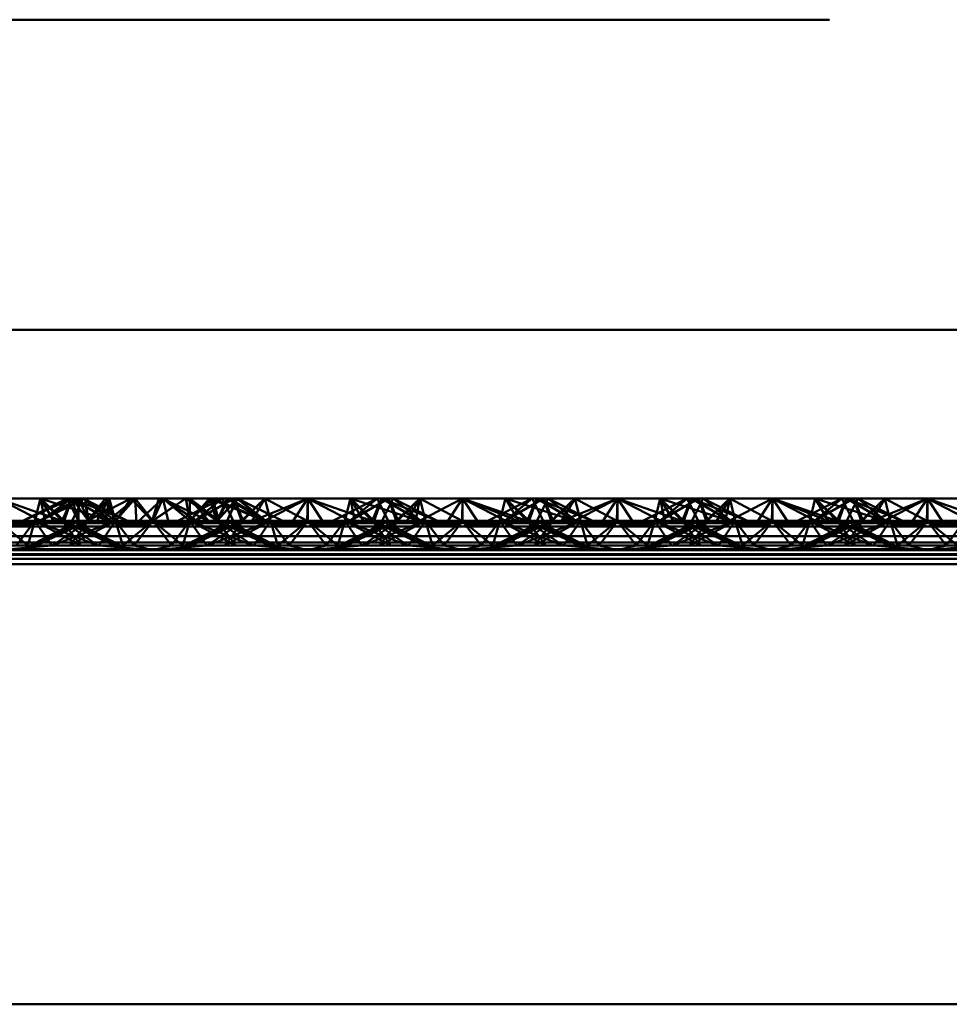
# Paper-space layout 'Layout1' of a CAD drawing. Extents: x -2 to 1033, y -36 to 596.
# Tile 222 of 256: x 370.29 to 371.79, y 482.6 to 484.19. Entities that reach past the tile are written whole.
import ezdxf

# ---------------------------------------------------------------- set-up
doc = ezdxf.new("R2010")
doc.units = 0
doc.linetypes.add('ACAD_ISO02W100', pattern=[15, 12, -3])
doc.linetypes.add('ACAD_ISO04W100', pattern=[30.5, 24, -3, 0.5, -3])
doc.layers.add('SS_ZEBRIK KOŠ', color=75, linetype='CONTINUOUS', lineweight=50)
doc.layers.add('SS_ZEBRIKY', color=24, linetype='CONTINUOUS', lineweight=50)

psp = doc.layouts.get("Layout1")

# ---------------------------------------------------------------- linework, layer by layer
at = {"layer": 'SS_ZEBRIK KOŠ', "color": 2, "linetype": 'Continuous', "ltscale": 0.25}
for p, q in [((370.4275, 483.685), (370.2643, 483.685)), ((370.5922, 483.685), (370.4275, 483.685)), ((370.7583, 483.685), (370.5922, 483.685)), ((370.9258, 483.685), (370.7583, 483.685)), ((371.0946, 483.685), (370.9258, 483.685)), ((371.2645, 483.685), (371.0946, 483.685)), ((371.4355, 483.685), (371.2645, 483.685)), ((371.6074, 483.685), (371.4355, 483.685)), ((371.7801, 483.685), (371.6074, 483.685)), ((371.9536, 483.685), (371.7801, 483.685))]:
    psp.add_line(p, q, dxfattribs=at)
at = {"layer": 'SS_ZEBRIK KOŠ', "color": 7, "linetype": 'ACAD_ISO04W100', "ltscale": 0.25, "extrusion": (5.47382e-48, 1, 6.12323e-17)}
psp.add_arc((-373.0063, 0, 484.185), 7, 340.29515, 199.70485, dxfattribs=at)
at = {"layer": 'SS_ZEBRIKY', "color": 3, "linetype": 'ACAD_ISO02W100', "ltscale": 0.25}
for p, q in [((370.2563, 483.4128), (370.333, 483.3728)), ((370.3758, 483.4128), (370.2969, 483.377)), ((370.3253, 483.4128), (370.3163, 483.377)), ((370.3971, 483.4128), (370.3248, 483.377)), ((370.3758, 483.4128), (370.3248, 483.377)), ((370.3253, 483.4128), (370.333, 483.3728)), ((370.3253, 483.4128), (370.3466, 483.3762)), ((370.3634, 483.377), (370.3253, 483.4128)), ((370.3516, 483.4044), (370.4369, 483.377)), ((370.3758, 483.4128), (370.3603, 483.377)), ((370.3603, 483.377), (370.3724, 483.405)), ((370.3634, 483.377), (370.3758, 483.4128)), ((370.3684, 483.4128), (370.3863, 483.377)), ((370.3724, 483.405), (370.3758, 483.4128)), ((370.3758, 483.4128), (370.3863, 483.377)), ((370.3758, 483.4128), (370.4024, 483.377)), ((370.3758, 483.4128), (370.4369, 483.377)), ((370.4389, 483.377), (370.3758, 483.4128)), ((370.3758, 483.4128), (370.4658, 483.377)), ((370.3813, 483.387), (370.3942, 483.4128)), ((370.3863, 483.377), (370.3865, 483.4128)), ((370.4024, 483.377), (370.3865, 483.4128)), ((370.4389, 483.377), (370.3942, 483.4128)), ((370.4658, 483.377), (370.3942, 483.4128)), ((370.3971, 483.4128), (370.401, 483.377)), ((370.3971, 483.4128), (370.4024, 483.377)), ((370.3971, 483.4128), (370.4463, 483.377)), ((370.401, 483.377), (370.4711, 483.4128)), ((370.401, 483.377), (370.43, 483.4128)), ((370.4024, 483.377), (370.4358, 483.4128)), ((370.43, 483.4128), (370.4463, 483.377)), ((370.4463, 483.377), (370.4358, 483.4128)), ((370.4778, 483.4128), (370.4463, 483.377)), ((370.4463, 483.377), (370.4711, 483.4128)), ((370.4711, 483.4128), (370.5053, 483.377)), ((370.4711, 483.4128), (370.5063, 483.377)), ((370.5063, 483.377), (370.4778, 483.4128)), ((370.5053, 483.377), (370.5597, 483.4128)), ((370.5159, 483.4128), (370.5053, 483.377)), ((370.5063, 483.377), (370.5597, 483.4128)), ((370.5228, 483.4128), (370.5063, 483.377)), ((370.5159, 483.4128), (370.5063, 483.377)), ((370.5228, 483.4128), (370.5663, 483.377)), ((370.6184, 483.4128), (370.5469, 483.377)), ((370.5663, 483.377), (370.5597, 483.4128)), ((370.5597, 483.4128), (370.6099, 483.377)), ((370.566, 483.4128), (370.5663, 483.377)), ((370.5663, 483.377), (370.6029, 483.4128)), ((370.5663, 483.377), (370.5978, 483.4128)), ((370.6369, 483.4128), (370.5743, 483.377)), ((370.6184, 483.4128), (370.5743, 483.377)), ((370.5748, 483.377), (370.6369, 483.4128)), ((370.5748, 483.377), (370.6184, 483.4128)), ((370.5978, 483.4128), (370.6099, 483.377)), ((370.5978, 483.4128), (370.6103, 483.377)), ((370.6869, 483.377), (370.5978, 483.4128)), ((370.6029, 483.4128), (370.6103, 483.377)), ((370.6103, 483.377), (370.6429, 483.4128)), ((370.6103, 483.377), (370.6418, 483.4128)), ((370.6295, 483.4128), (370.6103, 483.377)), ((370.6103, 483.377), (370.6262, 483.4128)), ((370.6184, 483.4128), (370.6311, 483.3874)), ((370.6869, 483.377), (370.6262, 483.4128)), ((370.6263, 483.377), (370.6429, 483.4128)), ((370.6263, 483.377), (370.6418, 483.4128)), ((370.6369, 483.4128), (370.6493, 483.377)), ((370.6397, 483.4058), (370.6369, 483.4128)), ((370.6369, 483.4128), (370.6398, 483.4061)), ((370.6524, 483.377), (370.6369, 483.4128)), ((370.651, 483.377), (370.6397, 483.4058)), ((370.6398, 483.4061), (370.6524, 483.377)), ((370.6869, 483.377), (370.6418, 483.4128)), ((370.7158, 483.377), (370.6418, 483.4128)), ((370.6874, 483.4128), (370.6493, 483.377)), ((370.6661, 483.3762), (370.7563, 483.4128)), ((370.6661, 483.3762), (370.6874, 483.4128)), ((370.6796, 483.3728), (370.7563, 483.4128)), ((370.6874, 483.4128), (370.6936, 483.3879)), ((370.6874, 483.4128), (370.6963, 483.377)), ((370.7563, 483.4128), (370.7303, 483.3728)), ((370.7563, 483.4128), (370.7824, 483.3728)), ((370.7563, 483.4128), (370.833, 483.3728)), ((370.7563, 483.4128), (370.7563, 483.377)), ((370.8253, 483.4128), (370.8163, 483.377)), ((370.8869, 483.4128), (370.8248, 483.377)), ((370.8248, 483.377), (370.8684, 483.4128)), ((370.8253, 483.4128), (370.833, 483.3728)), ((370.8253, 483.4128), (370.8466, 483.3762)), ((370.8634, 483.377), (370.8253, 483.4128)), ((370.8516, 483.4044), (370.9369, 483.377)), ((370.8758, 483.4128), (370.8603, 483.377)), ((370.8603, 483.377), (370.8724, 483.405)), ((370.8634, 483.377), (370.8758, 483.4128)), ((370.8684, 483.4128), (370.8863, 483.377)), ((370.8724, 483.405), (370.8758, 483.4128)), ((370.8758, 483.4128), (370.9369, 483.377)), ((370.9389, 483.377), (370.8758, 483.4128)), ((370.8758, 483.4128), (370.9658, 483.377)), ((370.8813, 483.387), (370.8942, 483.4128)), ((370.8869, 483.4128), (370.901, 483.377)), ((370.8869, 483.4128), (370.9024, 483.377)), ((370.9389, 483.377), (370.8942, 483.4128)), ((370.9658, 483.377), (370.8942, 483.4128)), ((370.9374, 483.4128), (370.901, 483.377)), ((370.9374, 483.4128), (370.9463, 483.377)), ((370.9374, 483.4128), (371.0053, 483.377)), ((371.0063, 483.4128), (371.0053, 483.377)), ((371.0063, 483.4128), (371.1099, 483.377)), ((371.0063, 483.4128), (371.0063, 483.377)), ((371.1184, 483.4128), (371.0469, 483.377)), ((371.0663, 483.377), (371.0753, 483.4128)), ((371.1369, 483.4128), (371.0743, 483.377)), ((371.1184, 483.4128), (371.0743, 483.377)), ((371.0748, 483.377), (371.1369, 483.4128)), ((371.0748, 483.377), (371.1184, 483.4128)), ((371.1099, 483.377), (371.0753, 483.4128)), ((371.1869, 483.377), (371.0753, 483.4128)), ((371.1103, 483.377), (371.1258, 483.4128)), ((371.1184, 483.4128), (371.1313, 483.387)), ((371.1869, 483.377), (371.1258, 483.4128)), ((371.2158, 483.377), (371.1258, 483.4128)), ((371.1263, 483.377), (371.1442, 483.4128)), ((371.1369, 483.4128), (371.1493, 483.377)), ((371.1401, 483.4046), (371.1369, 483.4128)), ((371.1369, 483.4128), (371.1403, 483.405)), ((371.1524, 483.377), (371.1369, 483.4128)), ((371.151, 483.377), (371.1401, 483.4046)), ((371.1403, 483.405), (371.1524, 483.377)), ((371.1874, 483.4128), (371.1493, 483.377)), ((371.1661, 483.3762), (371.2563, 483.4128)), ((371.1661, 483.3762), (371.1874, 483.4128)), ((371.1796, 483.3728), (371.2563, 483.4128)), ((371.1874, 483.4128), (371.1963, 483.377)), ((371.1936, 483.3881), (371.1874, 483.4128)), ((371.2563, 483.4128), (371.2303, 483.3728)), ((371.2563, 483.4128), (371.2824, 483.3728)), ((371.2563, 483.4128), (371.333, 483.3728)), ((371.2563, 483.4128), (371.2563, 483.377)), ((371.3253, 483.4128), (371.3163, 483.377)), ((371.3869, 483.4128), (371.3248, 483.377)), ((371.3248, 483.377), (371.3684, 483.4128)), ((371.3253, 483.4128), (371.333, 483.3728)), ((371.3253, 483.4128), (371.3466, 483.3762)), ((371.3253, 483.4128), (371.3634, 483.377)), ((371.3516, 483.4044), (371.3767, 483.3963)), ((371.3758, 483.4128), (371.3603, 483.377)), ((371.3603, 483.377), (371.3724, 483.405)), ((371.3634, 483.377), (371.3758, 483.4128)), ((371.3684, 483.4128), (371.3863, 483.377)), ((371.3724, 483.405), (371.3758, 483.4128)), ((371.3758, 483.4128), (371.4369, 483.377)), ((371.4389, 483.377), (371.3758, 483.4128)), ((371.3758, 483.4128), (371.4658, 483.377)), ((371.3813, 483.387), (371.3942, 483.4128)), ((371.3869, 483.4128), (371.401, 483.377)), ((371.3869, 483.4128), (371.4024, 483.377)), ((371.4389, 483.377), (371.3942, 483.4128)), ((371.4658, 483.377), (371.3942, 483.4128)), ((371.4374, 483.4128), (371.401, 483.377)), ((371.4374, 483.4128), (371.4463, 483.377)), ((371.4374, 483.4128), (371.5053, 483.377)), ((371.5063, 483.4128), (371.5053, 483.377)), ((371.5063, 483.4128), (371.6099, 483.377)), ((371.5063, 483.4128), (371.5063, 483.377)), ((371.6184, 483.4128), (371.5469, 483.377)), ((371.5663, 483.377), (371.5753, 483.4128)), ((371.6369, 483.4128), (371.5743, 483.377)), ((371.6184, 483.4128), (371.5743, 483.377)), ((371.5748, 483.377), (371.6369, 483.4128)), ((371.5748, 483.377), (371.6184, 483.4128)), ((371.6099, 483.377), (371.5753, 483.4128)), ((371.6869, 483.377), (371.5753, 483.4128)), ((371.6103, 483.377), (371.6258, 483.4128)), ((371.6184, 483.4128), (371.6313, 483.387)), ((371.6869, 483.377), (371.6258, 483.4128)), ((371.7158, 483.377), (371.6258, 483.4128)), ((371.6263, 483.377), (371.6442, 483.4128)), ((371.6369, 483.4128), (371.6493, 483.377)), ((371.6401, 483.4046), (371.6369, 483.4128)), ((371.6524, 483.377), (371.6369, 483.4128)), ((371.6369, 483.4128), (371.6403, 483.405)), ((371.651, 483.377), (371.6401, 483.4046)), ((371.6403, 483.405), (371.6524, 483.377)), ((371.6493, 483.377), (371.6874, 483.4128)), ((371.6661, 483.3762), (371.7563, 483.4128)), ((371.6661, 483.3762), (371.6874, 483.4128)), ((371.6796, 483.3728), (371.7563, 483.4128)), ((371.6936, 483.3881), (371.6874, 483.4128)), ((371.6963, 483.377), (371.6874, 483.4128)), ((371.7563, 483.4128), (371.7303, 483.3728)), ((371.7563, 483.4128), (371.7824, 483.3728)), ((371.7563, 483.4128), (371.833, 483.3728)), ((371.7563, 483.4128), (371.7563, 483.377)), ((370.3191, 483.3881), (370.3163, 483.377)), ((370.3226, 483.3899), (370.3599, 483.377)), ((370.3393, 483.3983), (370.3599, 483.377)), ((370.6311, 483.3874), (370.6363, 483.377)), ((370.651, 483.377), (370.6726, 483.3982)), ((370.6936, 483.3879), (370.6963, 483.377)), ((370.8191, 483.3881), (370.8163, 483.377)), ((370.8226, 483.3899), (370.8599, 483.377)), ((370.8393, 483.3983), (370.8599, 483.377)), ((371.151, 483.377), (371.1728, 483.3985)), ((371.1963, 483.377), (371.1936, 483.3881)), ((371.3191, 483.3881), (371.3163, 483.377)), ((371.3226, 483.3899), (371.3599, 483.377)), ((371.3393, 483.3983), (371.3599, 483.377)), ((371.3767, 483.3963), (371.4369, 483.377)), ((371.651, 483.377), (371.6728, 483.3985)), ((371.6963, 483.377), (371.6936, 483.3881)), ((370.2563, 483.377), (370.3048, 483.337)), ((370.2563, 483.3675), (370.333, 483.3728)), ((370.3163, 483.377), (370.2863, 483.337)), ((370.3163, 483.377), (370.3048, 483.337)), ((370.3083, 483.337), (370.4024, 483.377)), ((370.3863, 483.377), (370.3083, 483.337)), ((370.3163, 483.377), (370.3344, 483.3504)), ((370.3163, 483.377), (370.3903, 483.337)), ((370.3163, 483.377), (370.3559, 483.3614)), ((370.4024, 483.377), (370.3183, 483.337)), ((370.3863, 483.377), (370.3183, 483.337)), ((370.333, 483.3728), (370.3466, 483.3762)), ((370.3448, 483.337), (370.4463, 483.377)), ((370.3448, 483.337), (370.4024, 483.377)), ((370.3466, 483.3762), (370.3634, 483.377)), ((370.3603, 483.377), (370.3903, 483.337)), ((370.3713, 483.3693), (370.3603, 483.377)), ((370.3603, 483.377), (370.4444, 483.337)), ((370.3745, 483.371), (370.3603, 483.377)), ((370.4463, 483.377), (370.3724, 483.337)), ((370.4024, 483.377), (370.3724, 483.337)), ((370.3763, 483.377), (370.3813, 483.387)), ((370.3763, 483.377), (370.4444, 483.337)), ((370.3813, 483.3745), (370.3763, 483.377)), ((370.4543, 483.337), (370.3813, 483.3745)), ((370.4024, 483.377), (370.3993, 483.377)), ((370.4463, 483.377), (370.4024, 483.377)), ((370.4161, 483.3762), (370.5966, 483.3762)), ((370.4192, 483.337), (370.4463, 483.377)), ((370.4463, 483.377), (370.4579, 483.337)), ((370.4463, 483.377), (370.4764, 483.337)), ((370.5063, 483.377), (370.4463, 483.377)), ((370.5063, 483.377), (370.4579, 483.337)), ((370.4764, 483.337), (370.5063, 483.377)), ((370.5363, 483.337), (370.5063, 483.377)), ((370.5548, 483.337), (370.5063, 483.377)), ((370.5663, 483.377), (370.5063, 483.377)), ((370.5363, 483.337), (370.5663, 483.377)), ((370.5548, 483.337), (370.5663, 483.377)), ((370.6524, 483.377), (370.5583, 483.337)), ((370.6313, 483.3745), (370.5583, 483.337)), ((370.5663, 483.377), (370.5935, 483.337)), ((370.6403, 483.337), (370.5663, 483.377)), ((370.5663, 483.377), (370.6679, 483.337)), ((370.6103, 483.377), (370.5663, 483.377)), ((370.5683, 483.337), (370.6524, 483.377)), ((370.5683, 483.337), (370.6363, 483.377)), ((370.6403, 483.337), (370.6103, 483.377)), ((370.6103, 483.377), (370.6679, 483.337)), ((370.6944, 483.337), (370.6103, 483.377)), ((370.6103, 483.377), (370.7043, 483.337)), ((370.6134, 483.377), (370.6103, 483.377)), ((370.6963, 483.377), (370.6224, 483.337)), ((370.6224, 483.337), (370.6524, 483.377)), ((370.6944, 483.337), (370.6263, 483.377)), ((370.7043, 483.337), (370.6263, 483.377)), ((370.6363, 483.377), (370.6313, 483.3745)), ((370.6413, 483.3693), (370.6524, 483.377)), ((370.6493, 483.377), (370.6661, 483.3762)), ((370.6568, 483.3614), (370.6963, 483.377)), ((370.6661, 483.3762), (370.6796, 483.3728)), ((370.6692, 483.337), (370.6963, 483.377)), ((370.6796, 483.3728), (370.7563, 483.3675)), ((370.7079, 483.337), (370.6963, 483.377)), ((370.6963, 483.377), (370.7264, 483.337)), ((370.7079, 483.337), (370.7563, 483.377)), ((370.7563, 483.377), (370.7264, 483.337)), ((370.7303, 483.3728), (370.7563, 483.3675)), ((370.7563, 483.377), (370.7863, 483.337)), ((370.7563, 483.377), (370.8048, 483.337)), ((370.7563, 483.3675), (370.833, 483.3728)), ((370.7824, 483.3728), (370.7563, 483.3675)), ((370.7863, 483.337), (370.8163, 483.377)), ((370.8163, 483.377), (370.8048, 483.337)), ((370.8083, 483.337), (370.9024, 483.377)), ((370.8863, 483.377), (370.8083, 483.337)), ((370.8163, 483.377), (370.8344, 483.3504)), ((370.8163, 483.377), (370.8903, 483.337)), ((370.8163, 483.377), (370.8559, 483.3614)), ((370.9024, 483.377), (370.8183, 483.337)), ((370.8863, 483.377), (370.8183, 483.337)), ((370.833, 483.3728), (370.8466, 483.3762)), ((370.8448, 483.337), (370.9463, 483.377)), ((370.8448, 483.337), (370.9024, 483.377)), ((370.8466, 483.3762), (370.8634, 483.377)), ((370.8603, 483.377), (370.8903, 483.337)), ((370.8603, 483.377), (370.8713, 483.3693)), ((370.8603, 483.377), (370.9444, 483.337)), ((370.8745, 483.371), (370.8603, 483.377)), ((370.9463, 483.377), (370.8724, 483.337)), ((370.9024, 483.377), (370.8724, 483.337)), ((370.8763, 483.377), (370.8813, 483.387)), ((370.8763, 483.377), (370.9444, 483.337)), ((370.8813, 483.3745), (370.8763, 483.377)), ((370.9543, 483.337), (370.8813, 483.3745)), ((370.9024, 483.377), (370.8993, 483.377)), ((370.9463, 483.377), (370.9024, 483.377)), ((370.9161, 483.3762), (371.0966, 483.3762)), ((370.9463, 483.377), (370.9192, 483.337)), ((370.9463, 483.377), (370.9579, 483.337)), ((370.9463, 483.377), (370.9764, 483.337)), ((371.0063, 483.377), (370.9463, 483.377)), ((371.0063, 483.377), (370.9579, 483.337)), ((370.9764, 483.337), (371.0063, 483.377)), ((371.0063, 483.377), (371.0363, 483.337)), ((371.0063, 483.377), (371.0548, 483.337)), ((371.0663, 483.377), (371.0063, 483.377)), ((371.0363, 483.337), (371.0663, 483.377)), ((371.0548, 483.337), (371.0663, 483.377)), ((371.1313, 483.3745), (371.0583, 483.337)), ((371.0663, 483.377), (371.0935, 483.337)), ((371.1403, 483.337), (371.0663, 483.377)), ((371.0663, 483.377), (371.1679, 483.337)), ((371.1103, 483.377), (371.0663, 483.377)), ((371.0683, 483.337), (371.1524, 483.377)), ((371.0683, 483.337), (371.1363, 483.377)), ((371.1403, 483.337), (371.1103, 483.377)), ((371.1103, 483.377), (371.1679, 483.337)), ((371.1944, 483.337), (371.1103, 483.377)), ((371.1103, 483.377), (371.2043, 483.337)), ((371.1134, 483.377), (371.1103, 483.377)), ((371.1224, 483.337), (371.1963, 483.377)), ((371.1224, 483.337), (371.1524, 483.377)), ((371.1944, 483.337), (371.1263, 483.377)), ((371.2043, 483.337), (371.1263, 483.377)), ((371.1313, 483.387), (371.1363, 483.377)), ((371.1363, 483.377), (371.1313, 483.3745)), ((371.1382, 483.371), (371.1524, 483.377)), ((371.1413, 483.3693), (371.1524, 483.377)), ((371.1493, 483.377), (371.1661, 483.3762)), ((371.1568, 483.3614), (371.1963, 483.377)), ((371.1796, 483.3728), (371.1661, 483.3762)), ((371.1692, 483.337), (371.1963, 483.377)), ((371.2563, 483.3675), (371.1796, 483.3728)), ((371.2079, 483.337), (371.1963, 483.377)), ((371.1963, 483.377), (371.2264, 483.337)), ((371.2079, 483.337), (371.2563, 483.377)), ((371.2563, 483.377), (371.2264, 483.337)), ((371.2303, 483.3728), (371.2563, 483.3675)), ((371.2563, 483.377), (371.2863, 483.337)), ((371.2563, 483.377), (371.3048, 483.337)), ((371.2563, 483.3675), (371.333, 483.3728)), ((371.2824, 483.3728), (371.2563, 483.3675)), ((371.2863, 483.337), (371.3163, 483.377)), ((371.3163, 483.377), (371.3048, 483.337)), ((371.3083, 483.337), (371.4024, 483.377)), ((371.3863, 483.377), (371.3083, 483.337)), ((371.3163, 483.377), (371.3344, 483.3504)), ((371.3163, 483.377), (371.3903, 483.337)), ((371.3163, 483.377), (371.3559, 483.3614)), ((371.4024, 483.377), (371.3183, 483.337)), ((371.3863, 483.377), (371.3183, 483.337)), ((371.333, 483.3728), (371.3466, 483.3762)), ((371.3448, 483.337), (371.4463, 483.377)), ((371.3448, 483.337), (371.4024, 483.377)), ((371.3634, 483.377), (371.3466, 483.3762)), ((371.3603, 483.377), (371.3903, 483.337)), ((371.3603, 483.377), (371.3713, 483.3693)), ((371.3603, 483.377), (371.4444, 483.337)), ((371.3745, 483.371), (371.3603, 483.377)), ((371.4463, 483.377), (371.3724, 483.337)), ((371.4024, 483.377), (371.3724, 483.337)), ((371.3763, 483.377), (371.3813, 483.387)), ((371.3763, 483.377), (371.4444, 483.337)), ((371.3813, 483.3745), (371.3763, 483.377)), ((371.4543, 483.337), (371.3813, 483.3745)), ((371.4024, 483.377), (371.3993, 483.377)), ((371.4463, 483.377), (371.4024, 483.377)), ((371.4161, 483.3762), (371.5966, 483.3762)), ((371.4463, 483.377), (371.4192, 483.337)), ((371.4463, 483.377), (371.4579, 483.337)), ((371.4463, 483.377), (371.4764, 483.337)), ((371.5063, 483.377), (371.4463, 483.377)), ((371.5063, 483.377), (371.4579, 483.337)), ((371.4764, 483.337), (371.5063, 483.377)), ((371.5063, 483.377), (371.5363, 483.337)), ((371.5063, 483.377), (371.5548, 483.337)), ((371.5663, 483.377), (371.5063, 483.377)), ((371.5363, 483.337), (371.5663, 483.377)), ((371.5548, 483.337), (371.5663, 483.377)), ((371.5583, 483.337), (371.6524, 483.377)), ((371.6313, 483.3745), (371.5583, 483.337)), ((371.5663, 483.377), (371.5935, 483.337)), ((371.6403, 483.337), (371.5663, 483.377)), ((371.5663, 483.377), (371.6679, 483.337)), ((371.6103, 483.377), (371.5663, 483.377)), ((371.5683, 483.337), (371.6524, 483.377)), ((371.6363, 483.377), (371.5683, 483.337)), ((371.6403, 483.337), (371.6103, 483.377)), ((371.6103, 483.377), (371.6679, 483.337)), ((371.6944, 483.337), (371.6103, 483.377)), ((371.6103, 483.377), (371.7043, 483.337)), ((371.6134, 483.377), (371.6103, 483.377)), ((371.6224, 483.337), (371.6963, 483.377)), ((371.6224, 483.337), (371.6524, 483.377)), ((371.6944, 483.337), (371.6263, 483.377)), ((371.7043, 483.337), (371.6263, 483.377)), ((371.6313, 483.387), (371.6363, 483.377)), ((371.6363, 483.377), (371.6313, 483.3745)), ((371.6413, 483.3693), (371.6524, 483.377)), ((371.6493, 483.377), (371.6661, 483.3762)), ((371.6568, 483.3614), (371.6963, 483.377)), ((371.6661, 483.3762), (371.6796, 483.3728)), ((371.6692, 483.337), (371.6963, 483.377)), ((371.6796, 483.3728), (371.7563, 483.3675)), ((371.7079, 483.337), (371.6963, 483.377)), ((371.6963, 483.377), (371.7264, 483.337)), ((371.7079, 483.337), (371.7563, 483.377)), ((371.7563, 483.377), (371.7264, 483.337)), ((371.7303, 483.3728), (371.7563, 483.3675)), ((371.7563, 483.377), (371.7863, 483.337)), ((371.7563, 483.377), (371.8048, 483.337)), ((371.7563, 483.3675), (371.833, 483.3728)), ((371.7824, 483.3728), (371.7563, 483.3675)), ((371.7863, 483.337), (371.8163, 483.377)), ((370.3559, 483.3614), (370.4179, 483.337)), ((370.4179, 483.337), (370.3713, 483.3693)), ((370.4543, 483.337), (370.3745, 483.371)), ((370.5948, 483.337), (370.6413, 483.3693)), ((370.5948, 483.337), (370.6568, 483.3614)), ((370.8559, 483.3614), (370.9179, 483.337)), ((370.8713, 483.3693), (370.9179, 483.337)), ((370.9543, 483.337), (370.8745, 483.371)), ((371.0583, 483.337), (371.1382, 483.371)), ((371.0948, 483.337), (371.1413, 483.3693)), ((371.0948, 483.337), (371.1568, 483.3614)), ((371.3559, 483.3614), (371.4179, 483.337)), ((371.3713, 483.3693), (371.4179, 483.337)), ((371.4543, 483.337), (371.3745, 483.371)), ((371.5948, 483.337), (371.6413, 483.3693)), ((371.5948, 483.337), (371.6568, 483.3614)), ((369.0063, 483.342), (377.0063, 483.342)), ((370.3344, 483.3504), (370.3435, 483.337)), ((370.8344, 483.3504), (370.8435, 483.337)), ((371.3344, 483.3504), (371.3435, 483.337)), ((377.0063, 483.3294), (369.0063, 483.3294)), ((370.0935, 483.337), (370.4192, 483.337)), ((370.2563, 483.3294), (370.3435, 483.337)), ((370.4192, 483.337), (370.5063, 483.3294)), ((370.4192, 483.337), (370.4764, 483.337)), ((370.4764, 483.337), (370.5063, 483.3294)), ((370.4764, 483.337), (370.5363, 483.337)), ((370.5935, 483.337), (370.5063, 483.3294)), ((370.5063, 483.3294), (370.5363, 483.337)), ((370.5363, 483.337), (370.5935, 483.337)), ((370.5935, 483.337), (370.9192, 483.337)), ((370.6692, 483.337), (370.7563, 483.3294)), ((370.7264, 483.337), (370.7563, 483.3294)), ((370.7563, 483.3294), (370.8435, 483.337)), ((370.7863, 483.337), (370.7563, 483.3294)), ((370.9192, 483.337), (371.0063, 483.3294)), ((370.9192, 483.337), (370.9764, 483.337)), ((370.9764, 483.337), (371.0063, 483.3294)), ((370.9764, 483.337), (371.0363, 483.337)), ((371.0935, 483.337), (371.0063, 483.3294)), ((371.0063, 483.3294), (371.0363, 483.337)), ((371.0363, 483.337), (371.0935, 483.337)), ((371.0935, 483.337), (371.4192, 483.337)), ((371.2563, 483.3294), (371.1692, 483.337)), ((371.2264, 483.337), (371.2563, 483.3294)), ((371.2563, 483.3294), (371.3435, 483.337)), ((371.2863, 483.337), (371.2563, 483.3294)), ((371.4192, 483.337), (371.5063, 483.3294)), ((371.4192, 483.337), (371.4764, 483.337)), ((371.4764, 483.337), (371.5063, 483.3294)), ((371.4764, 483.337), (371.5363, 483.337)), ((371.5935, 483.337), (371.5063, 483.3294)), ((371.5063, 483.3294), (371.5363, 483.337)), ((371.5363, 483.337), (371.5935, 483.337)), ((371.5935, 483.337), (371.9192, 483.337)), ((371.7563, 483.3294), (371.6692, 483.337)), ((371.7264, 483.337), (371.7563, 483.3294)), ((371.7563, 483.3294), (371.8435, 483.337)), ((371.7863, 483.337), (371.7563, 483.3294)), ((369.0063, 483.323), (377.0063, 483.323)), ((369.0063, 483.322), (377.0063, 483.322)), ((377.0063, 483.3153), (369.0063, 483.3153))]:
    psp.add_line(p, q, dxfattribs=at)
at = {"layer": 'SS_ZEBRIKY', "color": 7, "linetype": 'Continuous', "ltscale": 0.25}
for p, q in [((370.2563, 483.4128), (370.3226, 483.3899)), ((370.3253, 483.4128), (370.2563, 483.4128)), ((370.3684, 483.4128), (370.2969, 483.377)), ((370.3243, 483.377), (370.3865, 483.4128)), ((370.3253, 483.4128), (370.3393, 483.3983)), ((370.3253, 483.4128), (370.3516, 483.4044)), ((370.3684, 483.4128), (370.3253, 483.4128)), ((370.3865, 483.4128), (370.3684, 483.4128)), ((370.4358, 483.4128), (370.3865, 483.4128)), ((370.3993, 483.377), (370.4358, 483.4128)), ((370.4161, 483.3762), (370.4358, 483.4128)), ((370.4296, 483.3728), (370.4778, 483.4128)), ((370.4296, 483.3728), (370.4358, 483.4128)), ((370.4778, 483.4128), (370.4358, 483.4128)), ((370.4778, 483.4128), (370.4803, 483.3728)), ((370.5228, 483.4128), (370.4778, 483.4128)), ((370.4803, 483.3728), (370.5228, 483.4128)), ((370.5324, 483.3728), (370.5228, 483.4128)), ((370.5228, 483.4128), (370.583, 483.3728)), ((370.5228, 483.4128), (370.5966, 483.3762)), ((370.566, 483.4128), (370.5228, 483.4128)), ((370.566, 483.4128), (370.5966, 483.3762)), ((370.566, 483.4128), (370.6134, 483.377)), ((370.6029, 483.4128), (370.566, 483.4128)), ((370.6029, 483.4128), (370.6134, 483.377)), ((370.6029, 483.4128), (370.6889, 483.377)), ((370.6295, 483.4128), (370.6029, 483.4128)), ((370.6295, 483.4128), (370.6889, 483.377)), ((370.6429, 483.4128), (370.6295, 483.4128)), ((370.6429, 483.4128), (370.6889, 483.377)), ((370.7158, 483.377), (370.6429, 483.4128)), ((370.6874, 483.4128), (370.6429, 483.4128)), ((370.6726, 483.3982), (370.6874, 483.4128)), ((370.6874, 483.4128), (370.7553, 483.377)), ((370.7563, 483.4128), (370.6874, 483.4128)), ((370.7563, 483.4128), (370.7553, 483.377)), ((370.7563, 483.4128), (370.8226, 483.3899)), ((370.8253, 483.4128), (370.7563, 483.4128)), ((370.8684, 483.4128), (370.7969, 483.377)), ((370.8243, 483.377), (370.8869, 483.4128)), ((370.8243, 483.377), (370.8684, 483.4128)), ((370.8253, 483.4128), (370.8393, 483.3983)), ((370.8253, 483.4128), (370.8516, 483.4044)), ((370.8684, 483.4128), (370.8253, 483.4128)), ((370.8869, 483.4128), (370.8684, 483.4128)), ((370.8993, 483.377), (370.8869, 483.4128)), ((370.9374, 483.4128), (370.8869, 483.4128)), ((370.8993, 483.377), (370.9374, 483.4128)), ((370.9161, 483.3762), (370.9374, 483.4128)), ((370.9296, 483.3728), (371.0063, 483.4128)), ((370.9374, 483.4128), (370.9296, 483.3728)), ((371.0063, 483.4128), (370.9374, 483.4128)), ((371.0063, 483.4128), (370.9803, 483.3728)), ((371.0324, 483.3728), (371.0063, 483.4128)), ((371.0063, 483.4128), (371.083, 483.3728)), ((371.0063, 483.4128), (371.0966, 483.3762)), ((371.0753, 483.4128), (371.0063, 483.4128)), ((371.0753, 483.4128), (371.0966, 483.3762)), ((371.0753, 483.4128), (371.1134, 483.377)), ((371.1258, 483.4128), (371.0753, 483.4128)), ((371.1258, 483.4128), (371.1134, 483.377)), ((371.1258, 483.4128), (371.1889, 483.377)), ((371.1442, 483.4128), (371.1258, 483.4128)), ((371.1442, 483.4128), (371.1889, 483.377)), ((371.2158, 483.377), (371.1442, 483.4128)), ((371.1874, 483.4128), (371.1442, 483.4128)), ((371.1728, 483.3985), (371.1874, 483.4128)), ((371.1874, 483.4128), (371.2553, 483.377)), ((371.2563, 483.4128), (371.1874, 483.4128)), ((371.2563, 483.4128), (371.2553, 483.377)), ((371.2563, 483.4128), (371.3226, 483.3899)), ((371.3253, 483.4128), (371.2563, 483.4128)), ((371.3684, 483.4128), (371.2969, 483.377)), ((371.3243, 483.377), (371.3869, 483.4128)), ((371.3243, 483.377), (371.3684, 483.4128)), ((371.3253, 483.4128), (371.3393, 483.3983)), ((371.3253, 483.4128), (371.3516, 483.4044)), ((371.3684, 483.4128), (371.3253, 483.4128)), ((371.3869, 483.4128), (371.3684, 483.4128)), ((371.3993, 483.377), (371.3869, 483.4128)), ((371.4374, 483.4128), (371.3869, 483.4128)), ((371.3993, 483.377), (371.4374, 483.4128)), ((371.4161, 483.3762), (371.4374, 483.4128)), ((371.4296, 483.3728), (371.5063, 483.4128)), ((371.4296, 483.3728), (371.4374, 483.4128)), ((371.5063, 483.4128), (371.4374, 483.4128)), ((371.5063, 483.4128), (371.4803, 483.3728)), ((371.5324, 483.3728), (371.5063, 483.4128)), ((371.5063, 483.4128), (371.583, 483.3728)), ((371.5063, 483.4128), (371.5966, 483.3762)), ((371.5753, 483.4128), (371.5063, 483.4128)), ((371.5753, 483.4128), (371.5966, 483.3762)), ((371.5753, 483.4128), (371.6134, 483.377)), ((371.6258, 483.4128), (371.5753, 483.4128)), ((371.6258, 483.4128), (371.6134, 483.377)), ((371.6258, 483.4128), (371.6889, 483.377)), ((371.6442, 483.4128), (371.6258, 483.4128)), ((371.6442, 483.4128), (371.6889, 483.377)), ((371.7158, 483.377), (371.6442, 483.4128)), ((371.6874, 483.4128), (371.6442, 483.4128)), ((371.6728, 483.3985), (371.6874, 483.4128)), ((371.6874, 483.4128), (371.7553, 483.377)), ((371.7563, 483.4128), (371.6874, 483.4128)), ((371.7563, 483.4128), (371.7553, 483.377)), ((371.7563, 483.4128), (371.8226, 483.3899)), ((371.8253, 483.4128), (371.7563, 483.4128)), ((370.083, 483.3728), (370.4296, 483.3728)), ((370.0966, 483.3762), (370.4161, 483.3762)), ((370.3993, 483.377), (370.1134, 483.377)), ((370.4161, 483.3762), (370.3993, 483.377)), ((370.4161, 483.3762), (370.4296, 483.3728)), ((370.4296, 483.3728), (370.5063, 483.3675)), ((370.4296, 483.3728), (370.4803, 483.3728)), ((370.4803, 483.3728), (370.5063, 483.3675)), ((370.4803, 483.3728), (370.5324, 483.3728)), ((370.583, 483.3728), (370.5063, 483.3675)), ((370.5063, 483.3675), (370.5324, 483.3728)), ((370.5324, 483.3728), (370.583, 483.3728)), ((370.5966, 483.3762), (370.583, 483.3728)), ((370.583, 483.3728), (370.9296, 483.3728)), ((370.6134, 483.377), (370.5966, 483.3762)), ((370.5966, 483.3762), (370.9161, 483.3762)), ((370.8993, 483.377), (370.6134, 483.377)), ((370.9161, 483.3762), (370.8993, 483.377)), ((370.9161, 483.3762), (370.9296, 483.3728)), ((370.9296, 483.3728), (371.0063, 483.3675)), ((370.9296, 483.3728), (370.9803, 483.3728)), ((370.9803, 483.3728), (371.0063, 483.3675)), ((370.9803, 483.3728), (371.0324, 483.3728)), ((371.0063, 483.3675), (371.083, 483.3728)), ((371.0063, 483.3675), (371.0324, 483.3728)), ((371.0324, 483.3728), (371.083, 483.3728)), ((371.083, 483.3728), (371.0966, 483.3762)), ((371.083, 483.3728), (371.4296, 483.3728)), ((371.0966, 483.3762), (371.1134, 483.377)), ((371.0966, 483.3762), (371.4161, 483.3762)), ((371.3993, 483.377), (371.1134, 483.377)), ((371.4161, 483.3762), (371.3993, 483.377)), ((371.4161, 483.3762), (371.4296, 483.3728)), ((371.4296, 483.3728), (371.5063, 483.3675)), ((371.4296, 483.3728), (371.4803, 483.3728)), ((371.4803, 483.3728), (371.5063, 483.3675)), ((371.4803, 483.3728), (371.5324, 483.3728)), ((371.5063, 483.3675), (371.583, 483.3728)), ((371.5063, 483.3675), (371.5324, 483.3728)), ((371.5324, 483.3728), (371.583, 483.3728)), ((371.583, 483.3728), (371.5966, 483.3762)), ((371.583, 483.3728), (371.9296, 483.3728)), ((371.5966, 483.3762), (371.6134, 483.377)), ((371.5966, 483.3762), (371.9161, 483.3762)), ((371.8993, 483.377), (371.6134, 483.377)), ((372.5063, 483.3675), (369.0063, 483.3675)), ((369.0063, 483.3519), (372.5063, 483.3519)), ((369.0063, 483.3309), (372.5063, 483.3309)), ((372.5063, 483.307), (369.0063, 483.307)), ((372.5063, 482.597), (369.0063, 482.597))]:
    psp.add_line(p, q, dxfattribs=at)

doc.saveas('drawing.dxf')
